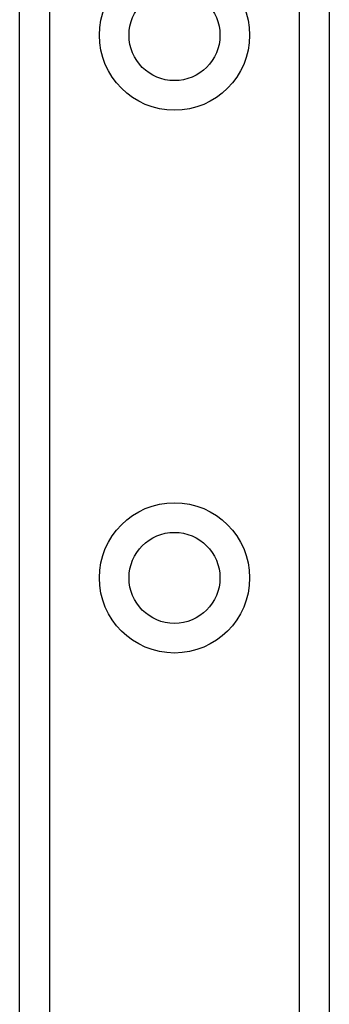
# Model space of a CAD drawing. Header units: inches. Extents: x 6 to 171, y 11 to 89.
# Tile 49 of 113: x 39.69 to 40.252, y 48.612 to 50.397. Entities that reach past the tile are written whole.
import ezdxf

# ---------------------------------------------------------------- set-up
doc = ezdxf.new("R2010")
doc.units = ezdxf.units.IN
doc.header["$MEASUREMENT"] = 0
doc.layers.add('Visible Edges(ANSI)', color=7, linetype='Continuous', lineweight=25)
doc.layers.add('Visible Tangent Edges(ANSI)', color=7, linetype='Continuous', lineweight=25)

msp = doc.modelspace()

# ---------------------------------------------------------------- linework, layer by layer
at = {"layer": 'Visible Edges(ANSI)'}
for p, q in [((39.6904, 33.3103), (39.6904, 66.4442)), ((40.2524, 66.4442), (40.2524, 33.3103))]:
    msp.add_line(p, q, dxfattribs=at)
for centre in [(39.9714, 50.3694), (39.9714, 49.3851)]:
    msp.add_circle(centre, 0.0825, dxfattribs=at)
at = {"layer": 'Visible Tangent Edges(ANSI)'}
for p, q in [((39.7443, 66.4442), (39.7443, 33.3103)), ((40.1986, 33.3103), (40.1986, 66.4442))]:
    msp.add_line(p, q, dxfattribs=at)
for centre in [(39.9714, 50.3694), (39.9714, 49.3851)]:
    msp.add_circle(centre, 0.1363, dxfattribs=at)

doc.saveas('drawing.dxf')
